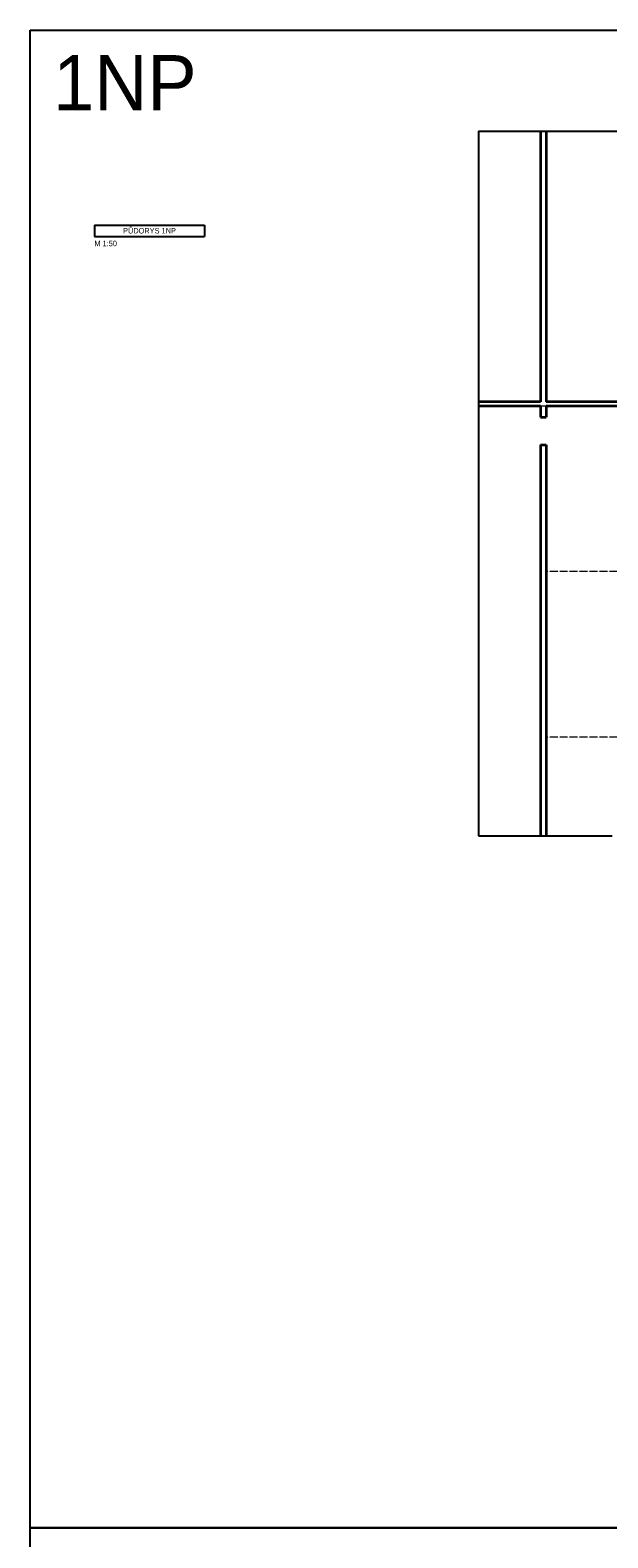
# Model space of a CAD drawing. Header units: millimetres. Extents: x -22988 to 405099, y -30982 to 417446.
# Tile 5 of 18: x -22988 to -2055, y 22954 to 77606. Entities that reach past the tile are written whole.
import ezdxf

# ---------------------------------------------------------------- set-up
doc = ezdxf.new("R2010")
doc.units = ezdxf.units.MM
doc.header["$LTSCALE"] = 12
doc.linetypes.add('ACAD_ISO04W100', pattern=[30, 24, -3, 0, -3])
doc.layers.add('netisk', color=30, linetype='Continuous', plot=False)
for name, color, linetype, lineweight in [('text', 6, 'Continuous', 9), ('tlusta', 7, 'Continuous', 15), ('velmi_tlusta', 4, 'Continuous', 35)]:
    doc.layers.add(name, color=color, linetype=linetype, lineweight=lineweight)
doc.styles.add('laplan N', font='txt')

# ---------------------------------------------------------------- blocks, each defined once
blk = doc.blocks.new('*T42')
at = {"layer": 'text', "color": 0, "lineweight": -2, "transparency": 16777216}
for p, q in [((0, 0), (3995, 0)), ((0, 0), (0, -417)), ((3995, 0), (3995, -417)), ((0, -417), (3995, -417))]:
    blk.add_line(p, q, dxfattribs=at)
at = {"layer": 'text', "transparency": 16777216, "insert": (1997, -208), "char_height": 200, "width": 3844.77, "attachment_point": 5, "style": 'laplan N'}
blk.add_mtext('PŮDORYS 1NP', dxfattribs=at)

msp = doc.modelspace()

# ---------------------------------------------------------------- linework, layer by layer
at = {"layer": 'netisk'}
for p, q in [((-6743.8, 73946.6), (-6743.8, 48395.8)), ((-6743.8, 73946.6), (5806.5, 73946.6)), ((-6743.8, 48395.8), (-1894.1, 48395.8))]:
    msp.add_line(p, q, dxfattribs=at)
for points in [[(-22987.6, 77605.6), (75342, 77605.6), (75342, 23312), (-22987.6, 23312)], [(-22987.6, 23312), (38819.3, 23312), (38819.3, -30981.6), (-22987.6, -30981.6)]]:
    msp.add_lwpolyline(points, close=True, dxfattribs=at)
at = {"layer": 'tlusta', "linetype": 'ACAD_ISO04W100'}
for p, q in [((110.2, 63977.9), (-6743.8, 63977.9)), ((4410.2, 57977.9), (-4289.8, 57977.9)), ((4410.2, 51977.9), (-4289.8, 51977.9))]:
    msp.add_line(p, q, dxfattribs=at)
at = {"layer": 'velmi_tlusta'}
for p, q in [((-4489.8, 73946.6), (-4489.8, 64127.9)), ((-4289.8, 73946.6), (-4289.8, 64127.9)), ((-4489.8, 64127.9), (-6743.8, 64127.9)), ((-4489.8, 63977.9), (-6743.8, 63977.9)), ((-4489.8, 63977.9), (-4489.8, 63577.9)), ((110.2, 64127.9), (-4289.8, 64127.9)), ((-4289.8, 63977.9), (-4289.8, 63577.9)), ((110.2, 63977.9), (-4289.8, 63977.9)), ((-4489.8, 63577.9), (-4289.8, 63577.9)), ((-4489.8, 62577.9), (-4289.8, 62577.9)), ((-4489.8, 62577.9), (-4489.8, 48395.8)), ((-4289.8, 62577.9), (-4289.8, 48395.8))]:
    msp.add_line(p, q, dxfattribs=at)

# ---------------------------------------------------------------- block references
msp.add_blockref('*T42', (-20660.5, 70542.1))

# ---------------------------------------------------------------- texts
at = {"layer": 'netisk', "insert": (-22157.4, 76700.5), "char_height": 2000, "attachment_point": 1, "style": 'laplan N'}
msp.add_mtext_dynamic_manual_height_columns('1NP', width=25481.676, gutter_width=500, heights=[0], dxfattribs=at)
at = {"layer": 'text', "insert": (-20660.7, 69974.1), "char_height": 200, "attachment_point": 1, "style": 'laplan N'}
msp.add_mtext_dynamic_manual_height_columns('M 1:50', width=5545.815, gutter_width=500, heights=[0], dxfattribs=at)

doc.saveas('drawing.dxf')
